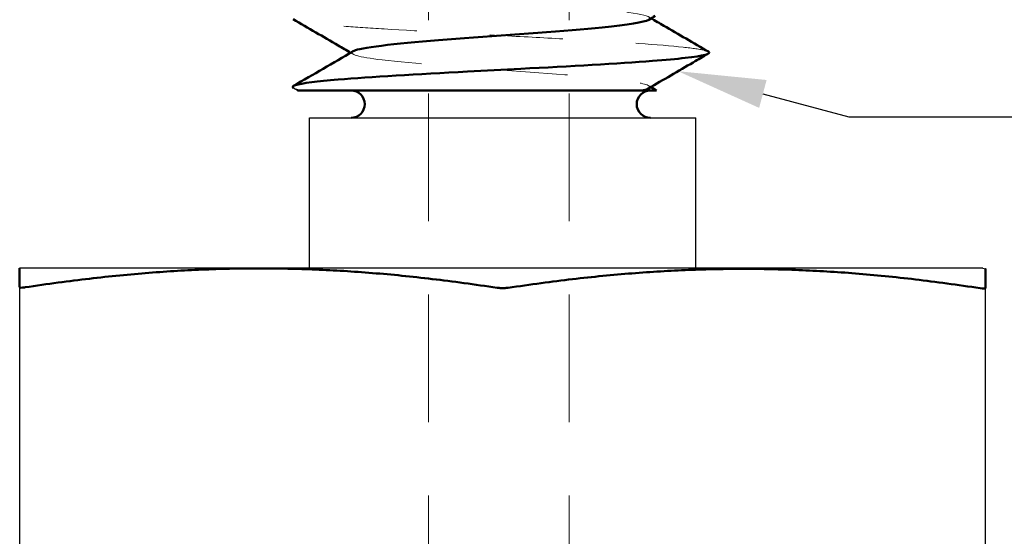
# Model space of a CAD drawing. Header units: inches. Extents: x 0.2 to 10.9, y 0.3 to 8.6.
# Tile 9 of 22: x 2.132 to 3.478, y 5.241 to 5.947. Entities that reach past the tile are written whole.
import ezdxf
from ezdxf import colors
from ezdxf.entities.mleader import LeaderData, LeaderLine
from ezdxf.math import Vec2, Vec3

# ---------------------------------------------------------------- set-up
doc = ezdxf.new("R2010")
doc.units = ezdxf.units.IN
doc.header["$MEASUREMENT"] = 0
doc.linetypes.add('DASHED', pattern=[0.2067, 0.1654, -0.0413])
doc.layers.add('Dimensions', color=250, linetype='Continuous')
for name, color, linetype, lineweight in [('Geometry', 255, 'Continuous', 25), ('Hidden (ANSI)', 7, 'DASHED', 35), ('Visible (ANSI)', 7, 'Continuous', 50)]:
    doc.layers.add(name, color=color, linetype=linetype, lineweight=lineweight)
doc.layers.add('Hidden', color=7, linetype='DASHED', lineweight=18, true_color=0x383838)
doc.styles.add('Note Text (ANSI)', font='tahoma.ttf')
doc.styles.get("Standard").update_dxf_attribs({"font": 'tahoma.ttf'})
doc.dimstyles.new('Default (ANSI)', dxfattribs={"dimtxt": 0.12, "dimasz": 0.098425, "dimexe": 0.125, "dimexo": 0.125, "dimgap": 0.031496, "dimtad": 0, "dimtih": 1, "dimtoh": 1, "dimrnd": 1e-08, "dimzin": 4, "dimdsep": 46, "dimtxsty": 'Note Text (ANSI)', "dimcen": 0.09, "dimdle": 0.393701, "dimclrd": 256, "dimclre": 256, "dimclrt": 256, "dimadec": 0, "dimazin": 1, "dimtfac": 1, "dimtofl": 0, "dimtmove": 0, "dimatfit": 3, "dimfxl": 1, "dimtolj": 1, "dimtzin": 4, "dimlwd": -1, "dimlwe": -1, "dimarcsym": 0})

# ---------------------------------------------------------------- blocks, each defined once
blk = doc.blocks.new('*D16')
at = {"layer": 'Defpoints', "color": 0, "transparency": 16777216}
for p in [(2.7871, 7.0633), (2.7936, 3.7777), (4.3666, 3.7777)]:
    blk.add_point(p, dxfattribs=at)
at = {"layer": 'Dimensions', "transparency": 16777216}
for p, q in [((2.9121, 7.0633), (4.4916, 7.0633)), ((4.3666, 6.9649), (4.3666, 5.5305)), ((4.3666, 3.8761), (4.3666, 5.3105)), ((2.9186, 3.7777), (4.4916, 3.7777))]:
    blk.add_line(p, q, dxfattribs=at)
for points in [[(4.3502, 6.9649), (4.383, 6.9649), (4.3666, 7.0633)], [(4.3502, 3.8761), (4.383, 3.8761), (4.3666, 3.7777)]]:
    blk.add_solid(points, dxfattribs=at)
at = {"layer": 'Dimensions', "transparency": 16777216, "insert": (4.3666, 5.4205), "char_height": 0.12, "attachment_point": 5, "style": 'Note Text (ANSI)'}
blk.add_mtext('\\A1;1.1 [27.8]', dxfattribs=at)

msp = doc.modelspace()

# ---------------------------------------------------------------- linework, layer by layer
at = {"layer": 'Geometry'}
for p, q in [((2.512, 5.8501), (2.5066, 5.8532)), ((2.9854, 5.8501), (2.9854, 5.8501)), ((2.5283, 5.8126), (3.0563, 5.8126)), ((2.5283, 5.6072), (2.5283, 5.8126)), ((3.0563, 5.6072), (3.0563, 5.8126)), ((3.4487, 5.6072), (2.1323, 5.6072)), ((3.4487, 5.6072), (3.4523, 5.6063)), ((2.1323, 5.5812), (2.1323, 4.9433)), ((3.4523, 4.9445), (3.4523, 5.58))]:
    msp.add_line(p, q, dxfattribs=at)
at = {"layer": 'Hidden', "ltscale": 1.055273}
for p, q in [((2.6911, 6.3952), (2.6911, 3.7777)), ((2.8831, 6.3952), (2.8831, 3.7777))]:
    msp.add_line(p, q, dxfattribs=at)
at = {"layer": 'Hidden', "ltscale": 0.00489}
msp.add_line((2.9854, 5.8501), (2.9829, 5.8501), dxfattribs=at)
at = {"layer": 'Hidden', "ltscale": 0.000294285}
msp.add_line((2.9831, 5.8501), (2.9829, 5.8501), dxfattribs=at)
at = {"layer": 'Hidden', "ltscale": 1.072396}
msp.add_open_spline([(2.934, 6.3352), (2.9815, 6.3303), (3.025, 6.3204), (2.8778, 6.3057), (2.651, 6.2909), (2.5496, 6.2761), (2.6652, 6.2613), (2.8933, 6.2465), (3.0279, 6.2318), (2.9474, 6.217), (2.7245, 6.2022), (2.5606, 6.1874), (2.6037, 6.1726), (2.815, 6.1579), (3.0035, 6.1431), (2.9989, 6.1283), (2.8055, 6.1135), (2.5978, 6.0988), (2.5636, 6.084), (2.7337, 6.0692), (2.9545, 6.0544), (3.0265, 6.0396), (2.8846, 6.0249), (2.6571, 6.0101), (2.5495, 5.9953), (2.6589, 5.9805), (2.8866, 5.9657), (2.9935, 5.9545), (2.9945, 5.9482), (2.9921, 5.9467)], degree=3, knots=[-38.484143, -38.484143, -38.484143, -38.484143, -37.493678, -36.503214, -35.51275, -34.522286, -33.531822, -32.541358, -31.550894, -30.560429, -29.569965, -28.579501, -27.589037, -26.598573, -25.608109, -24.617645, -23.62718, -22.636716, -21.646252, -20.655788, -19.665324, -18.67486, -17.684396, -16.693931, -15.703467, -14.713003, -13.722539, -12.732075, -12.448553, -12.448553, -12.448553, -12.448553], dxfattribs=at)
at = {"layer": 'Hidden', "ltscale": 0.53547}
msp.add_open_spline([(3.0736, 5.9031), (3.0726, 5.9037), (3.0709, 5.9043), (3.0685, 5.9049), (3.0626, 5.9063), (3.0524, 5.9078), (3.0389, 5.9092), (3.0072, 5.9126), (2.9559, 5.916), (2.8958, 5.9194), (2.8687, 5.9209), (2.8399, 5.9225), (2.8109, 5.924), (2.7482, 5.9273), (2.6828, 5.9308), (2.6305, 5.9341), (2.61, 5.9353), (2.5915, 5.9366), (2.5754, 5.9378), (2.5714, 5.9381), (2.5675, 5.9384), (2.5639, 5.9387), (2.5316, 5.9415), (2.5107, 5.9445), (2.5058, 5.9474)], degree=3, knots=[12.662964, 12.662964, 12.662964, 12.662964, 12.78154, 12.78154, 12.78154, 13.072475, 13.072475, 13.072475, 13.755084, 13.755084, 13.755084, 14.062939, 14.062939, 14.062939, 14.728534, 14.728534, 14.728534, 14.988844, 14.988844, 14.988844, 15.053404, 15.053404, 15.053404, 15.620191, 15.620191, 15.620191, 15.620191], dxfattribs=at)
at = {"layer": 'Hidden', "ltscale": 0.441933}
msp.add_open_spline([(2.5877, 5.9036), (2.5811, 5.8997), (2.6134, 5.8908), (2.8076, 5.8771), (2.9772, 5.8641), (2.997, 5.856), (2.9916, 5.8528)], degree=3, knots=[-9.557534, -9.557534, -9.557534, -9.557534, -8.770218, -7.779754, -6.78929, -6.151394, -6.151394, -6.151394, -6.151394], dxfattribs=at)
at = {"layer": 'Hidden', "ltscale": 0.002283}
msp.add_open_spline([(2.5878, 5.8998), (2.5868, 5.9004), (2.5857, 5.901), (2.5846, 5.9017)], degree=3, dxfattribs=at)
at = {"layer": 'Hidden', "ltscale": 5.65947e-05}
msp.add_open_spline([(3.0729, 5.9001), (3.0728, 5.9), (3.0728, 5.9), (3.0727, 5.9)], degree=3, dxfattribs=at)
at = {"layer": 'Hidden', "ltscale": 0.002206}
msp.add_open_spline([(2.9917, 5.8565), (2.9928, 5.8559), (2.9938, 5.8553), (2.9949, 5.8547)], degree=3, dxfattribs=at)
at = {"layer": 'Hidden', "ltscale": 0.039086}
msp.add_open_spline([(2.5187, 5.8501), (2.5126, 5.8511), (2.5085, 5.8522), (2.5066, 5.8533)], degree=3, dxfattribs=at)
at = {"layer": 'Hidden', "ltscale": 0.211499}
msp.add_rational_spline([(2.1398, 5.5815), (2.2934, 5.6048), (2.4274, 5.6072)], [1.0051318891, 1.03141169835, 1], degree=2, dxfattribs=at)
at = {"layer": 'Hidden', "ltscale": 0.213647}
msp.add_rational_spline([(2.4943, 5.6072), (2.6296, 5.6048), (2.7848, 5.581)], [1, 1.03170087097, 1.0046431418], degree=2, dxfattribs=at)
at = {"layer": 'Hidden', "ltscale": 0.474291}
msp.add_rational_spline([(2.7998, 5.581), (3.1218, 5.6297), (3.4448, 5.5803)], [1.01053766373, 1.15904268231, 1.0086222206], degree=2, dxfattribs=at)
at = {"layer": 'Hidden (ANSI)', "ltscale": 0.009903}
for centre, major_axis, ratio, start_param, end_param in [((2.1473, 5.5849), (0.015, 0.0035), 0.125053, 3.112619, 4.160425), ((2.7923, 5.5845), (0.015, 0), 0.262832, 4.188737, 5.236542), ((3.4374, 5.5837), (-0.015, 0.0035), 0.124301, 2.122643, 3.170445)]:
    msp.add_ellipse(centre, major_axis=major_axis, ratio=ratio, start_param=start_param, end_param=end_param, dxfattribs=at)
at = {"layer": 'Visible (ANSI)'}
for centre, start, end in [((2.5852, 5.8313), 270, 90), ((2.9943, 5.8313), 90, 270)]:
    msp.add_arc(centre, 0.0187, start, end, dxfattribs=at)
for centre, major_axis, ratio, start_param, end_param in [((2.1473, 5.5846), (-0.015, -0.0035), 0.125609, 6.254119, 7.301924), ((2.7923, 5.5839), (0.015, 0), 0.262847, 4.188737, 5.23654), ((3.4374, 5.5834), (0.015, -0.0035), 0.124855, 5.264329, 6.312131)]:
    msp.add_ellipse(centre, major_axis=major_axis, ratio=ratio, start_param=start_param, end_param=end_param, dxfattribs=at)
for points in [[(3.001, 5.9519), (2.998, 5.9502), (2.9951, 5.9485), (2.9921, 5.9467)], [(2.5065, 5.8562), (2.5336, 5.872), (2.5607, 5.8877), (2.5878, 5.9035)], [(2.9949, 5.8547), (2.9975, 5.8532), (3.0002, 5.8516), (3.0028, 5.8501)], [(2.9838, 5.8501), (2.9838, 5.85), (2.9837, 5.85), (2.9837, 5.85)], [(2.9838, 5.8501), (2.9844, 5.8501), (2.9849, 5.8501), (2.9854, 5.8501)], [(2.9849, 5.8504), (2.9846, 5.8503), (2.9842, 5.8502), (2.9839, 5.8501)], [(2.9916, 5.8528), (2.9902, 5.852), (2.988, 5.8512), (2.9849, 5.8504)], [(2.9854, 5.8501), (2.9854, 5.8501), (2.9854, 5.8501), (2.9854, 5.8501)], [(2.9854, 5.8501), (2.9972, 5.8501), (3.0028, 5.8501), (3.0028, 5.8501)]]:
    msp.add_open_spline(points, degree=3, dxfattribs=at)
for points, knots in [([(2.9953, 5.9486), (3.001, 5.9453), (3.0068, 5.9419), (3.0329, 5.9268), (3.0532, 5.9149), (3.0736, 5.9031)], [0.00311912, 0.00311912, 0.00311912, 0.00311912, 0.01996449, 0.01996449, 0.07981643, 0.07981643, 0.07981643, 0.07981643]), ([(2.5846, 5.9017), (2.579, 5.905), (2.5733, 5.9082), (2.5472, 5.9235), (2.5266, 5.9354), (2.5061, 5.9473)], [0.00317757, 0.00317757, 0.00317757, 0.00317757, 0.01976695, 0.01976695, 0.08005272, 0.08005272, 0.08005272, 0.08005272]), ([(2.9921, 5.9467), (2.9861, 5.9432), (2.9318, 5.9348), (2.7316, 5.9214), (2.6076, 5.9106), (2.5894, 5.9046), (2.5877, 5.9036)], [-12.448553, -12.448553, -12.448553, -12.448553, -11.741611, -10.751147, -9.760682, -9.557534, -9.557534, -9.557534, -9.557534]), ([(2.5066, 5.8533), (2.5018, 5.856), (2.51, 5.8587), (2.5314, 5.8614), (2.541, 5.8626), (2.5533, 5.8638), (2.5676, 5.8649), (2.6113, 5.8685), (2.6759, 5.8722), (2.7445, 5.8759), (2.7685, 5.8772), (2.793, 5.8784), (2.8171, 5.8797), (2.8844, 5.8832), (2.9506, 5.8868), (2.9972, 5.8904), (3.015, 5.8918), (3.03, 5.8931), (3.0418, 5.8945), (3.067, 5.8973), (3.0786, 5.9002), (3.0736, 5.9031)], [9.32623, 9.32623, 9.32623, 9.32623, 9.860793, 9.860793, 9.860793, 10.101083, 10.101083, 10.101083, 10.834656, 10.834656, 10.834656, 11.091547, 11.091547, 11.091547, 11.808038, 11.808038, 11.808038, 12.082011, 12.082011, 12.082011, 12.662964, 12.662964, 12.662964, 12.662964]), ([(3.0727, 5.9), (3.0661, 5.8961), (3.0595, 5.8923), (3.0324, 5.8766), (3.012, 5.8647), (2.9916, 5.8528)], [0.00020883, 0.00020883, 0.00020883, 0.00020883, 0.01966486, 0.01966486, 0.07965374, 0.07965374, 0.07965374, 0.07965374]), ([(2.5121, 5.8501), (2.5121, 5.8501), (2.5385, 5.8501), (2.5872, 5.8501), (2.6442, 5.8501), (2.7323, 5.8501), (2.8122, 5.8501), (2.8841, 5.8501), (2.9486, 5.8501), (2.9743, 5.8501), (2.978, 5.8501), (2.9809, 5.8501), (2.9829, 5.8501)], [-0.6017564, -0.6017564, -0.6017564, -0.6017564, -0.4246218, -0.4246218, -0.4246218, -0.2168664, -0.2168664, -0.2168664, -0.0299995, -0.0299995, -0.0299995, -0.0033783, -0.0033783, -0.0033783, -0.0033783]), ([(2.9829, 5.8501), (2.9831, 5.8501), (2.9832, 5.8501), (2.9834, 5.8501), (2.9836, 5.8501), (2.9837, 5.8501)], [-0.003260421, -0.003260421, -0.003260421, -0.003260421, -0.001540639, -0.001540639, 0, 0, 0, 0])]:
    msp.add_open_spline(points, degree=3, knots=knots, dxfattribs=at)
for points, weights in [([(2.1323, 5.5812), (2.1323, 5.6045), (2.1323, 5.6072)], [1.00474303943, 1.03064586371, 1]), ([(2.7848, 5.5805), (2.4618, 5.6299), (2.1398, 5.5812)], [1.00906586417, 1.15985596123, 1.0109855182]), ([(3.4448, 5.58), (3.122, 5.6292), (2.7998, 5.5805)], [1.00784754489, 1.15694963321, 1.00901380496]), ([(3.4523, 5.6063), (3.4523, 5.6063), (3.4523, 5.58)], [1.08237878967, 1.08237878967, 1.00784062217])]:
    msp.add_rational_spline(points, weights, degree=2, dxfattribs=at)

# ---------------------------------------------------------------- dimensions: what is measured, and where the dimension line sits
at = {"layer": 'Dimensions'}
dim = msp.add_linear_dim(base=(4.3666, 3.7777), p1=(2.7871, 7.0633), p2=(2.7936, 3.7777), angle=90, dimstyle='Default (ANSI)', override={"dimdec": 1, "dimlfac": 0.333333}, dxfattribs=at)
dim.commit()
dim.dimension.update_dxf_attribs({"geometry": '*D16', "text_midpoint": (4.3666, 5.4205)})

# ---------------------------------------------------------------- leaders
ml = msp.add_multileader_mtext('Standard', dxfattribs=at)
ml.set_content('10-32', color=256)
ml.set_leader_properties()
ml.build(insert=Vec2(0, 0))
ml.multileader.update_dxf_attribs({"text_left_attachment_type": 2, "text_right_attachment_type": 2, "dogleg_length": 0.36, "arrow_head_size": 0.12})
ctx = ml.context
ctx.base_point, ctx.char_height, ctx.arrow_head_size, ctx.landing_gap_size, ctx.plane_origin = Vec3(3.6254, 5.8139), 0.12, 0.12, 0.09, Vec3(3.0321, 5.8764)
ctx.left_attachment, ctx.right_attachment = 2, 2
notes = []
notes.append((ctx, [(0, (1, 1, 0), (3.2654, 5.8139), (1, 0), 0.36, [(0, [(3.0321, 5.8764)], 0, [])])]))
ctx.mtext.insert, ctx.mtext.flow_direction = Vec3(3.7154, 5.8764), 5
for ctx, leaders in notes:
    for number, flags, end, landing, length, lines in leaders:
        leader = LeaderData()
        leader.index, (leader.has_last_leader_line, leader.has_dogleg_vector, leader.attachment_direction) = number, flags
        leader.last_leader_point, leader.dogleg_vector, leader.dogleg_length = Vec3(end), Vec3(landing), length
        for number, points, colour, breaks in lines:
            line = LeaderLine()
            line.index, line.vertices, line.color, line.breaks = number, Vec3.list(points), colors.encode_raw_color(colour), breaks
            leader.lines.append(line)
        ctx.leaders.append(leader)

doc.saveas('drawing.dxf')
